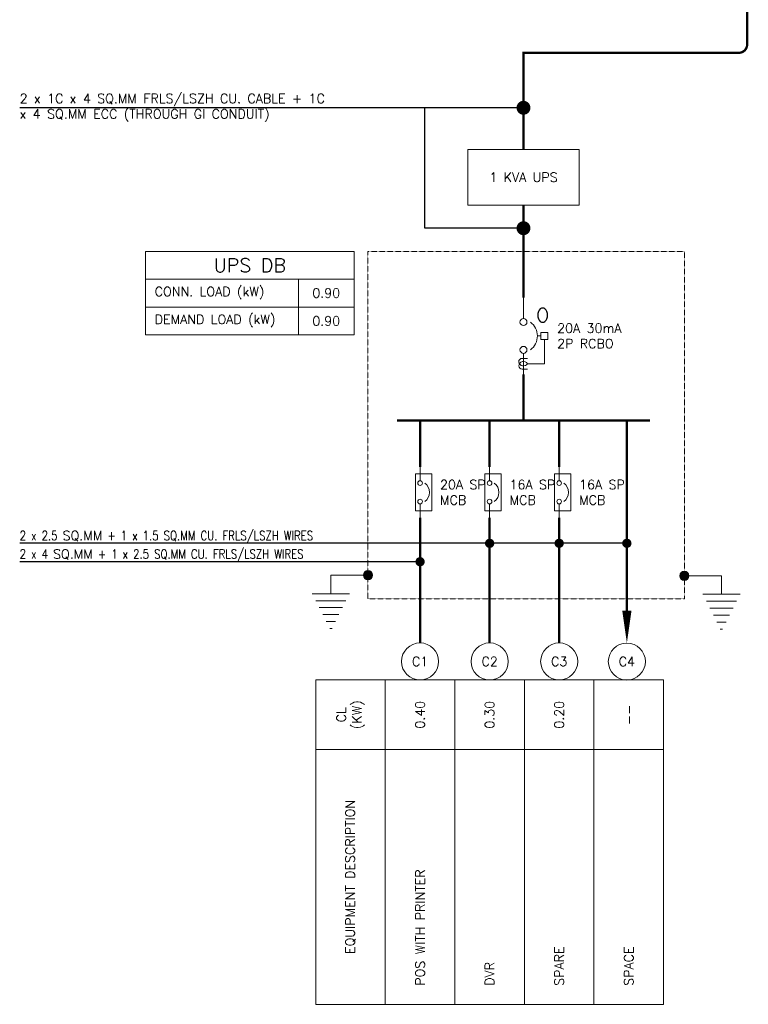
# Model space of a CAD drawing. Header units: millimetres. Extents: x -104968 to -58353, y -10897 to 11860.
# Tile 1 of 3: x -101735 to -93878, y -10897 to -272. Entities that reach past the tile are written whole.
import ezdxf
from ezdxf.enums import TextEntityAlignment as Align

# ---------------------------------------------------------------- set-up
doc = ezdxf.new("R2010")
doc.units = ezdxf.units.MM
doc.header["$MEASUREMENT"] = 0
doc.linetypes.add('HIDDENX2', pattern=[0.75, 0.5, -0.25])
doc.linetypes.add('PHANTOM', pattern=[63.5, 31.75, -6.35, 6.35, -6.35, 6.35, -6.35])
doc.layers.get('0').update_dxf_attribs({"lineweight": 5})
for name, color, linetype, lineweight, true_color in [('M-MEP-ELPR-CABLE', 7, 'PHANTOM', 20, 0xb914eb), ('M-MEP-ELPR-EQUIP', 6, 'Continuous', 20, 0xff00ff), ('M-MEP-ELSL-BREAKER', 7, 'Continuous', 20, 0xa41be4), ('M-MEP-ELSL-DEVICES', 200, 'Continuous', 20, 0xbf00ff)]:
    doc.layers.add(name, color=color, linetype=linetype, lineweight=lineweight, true_color=true_color)
doc.layers.add('M-MEP-GEN', color=7, linetype='Continuous', lineweight=5)
doc.styles.add('100 ROMANS', font='romans.shx')
doc.styles.add('SSP_Note', font='romans.shx', dxfattribs={"width": 0.8})
doc.styles.get("Standard").update_dxf_attribs({"font": 'romans.shx'})
doc.dimstyles.new('100-ROMANS', dxfattribs={"dimtxt": 100, "dimasz": 0.18, "dimexe": 0.18, "dimexo": 0.0625, "dimgap": 0.09, "dimtad": 0, "dimtih": 1, "dimtoh": 1, "dimdec": 4, "dimzin": 0, "dimdsep": 46, "dimtxsty": '100 ROMANS', "dimcen": 0.09, "dimadec": 0, "dimazin": 0, "dimtfac": 1, "dimtdec": 4, "dimtofl": 0, "dimtmove": 0, "dimatfit": 3, "dimfxl": 1, "dimtolj": 1, "dimtzin": 0, "dimarcsym": 0})

# ---------------------------------------------------------------- blocks, each defined once
blk = doc.blocks.new('MCB')
at = {"color": 0}
blk.add_lwpolyline([(75, 125), (475, 125), (475, -50), (75, -50)], close=True, dxfattribs=at)
for points in [[(150, 0), (0, 0)], [(400, 0), (550, 0)]]:
    blk.add_lwpolyline(points, dxfattribs=at)
for centre in [(175, 0), (375, 0)]:
    blk.add_circle(centre, 25, dxfattribs=at)
blk.add_arc((275, -25), 125, 36.8699, 143.1301, dxfattribs=at)
blk = doc.blocks.new('RCBO')
at = {"color": 0}
for p, q in [((300, 150), (475, 150)), ((475, 28.8), (475, 150)), ((275, 125), (275, 100))]:
    blk.add_line(p, q, dxfattribs=at)
blk.add_lwpolyline([(250, 175), (300, 175), (300, 125), (250, 125)], close=True, dxfattribs=at)
for points in [[(150, 0), (0, 0)], [(400, 0), (550, 0)]]:
    blk.add_lwpolyline(points, dxfattribs=at)
blk.add_lwpolyline([(436, 28.8), (436, -9.8, 0.44435), (462, -33.4, 0.708721), (475, 28.8, 0.735983), (490.2, -33.5, 0.414214), (514, -9.8), (514, 28.8)], format="xyb", dxfattribs=at)
for centre in [(175, 0), (375, 0)]:
    blk.add_circle(centre, 25, dxfattribs=at)
blk.add_arc((275, -25), 125, 36.8699, 143.1301, dxfattribs=at)
blk.add_attdef('O', text='', height=100, rotation=90, dxfattribs=at).set_placement((125, 137.5), align=Align.MIDDLE_CENTER)
blk = doc.blocks.new('UPS + BATT.')
at = {"color": 0}
blk.add_lwpolyline([(-200, 0), (200, 0), (200, 200), (-200, 200)], close=True, dxfattribs=at)
blk.add_attdef('UPS', text='', height=100, dxfattribs=at).set_placement((0, 100), align=Align.MIDDLE_CENTER)
blk = doc.blocks.new('EARTH')
h = blk.add_hatch(color=0)
h.dxf.hatch_style = 1
h.paths.add_polyline_path([(25, 0, 1), (-25, 0, 1)])
at = {"color": 0}
for p, q in [((-300, -100), (-100, -100)), ((-281.25, -137.5), (-118.75, -137.5)), ((-262.5, -175), (-137.5, -175)), ((-243.75, -212.5), (-156.25, -212.5)), ((-225, -250), (-175, -250)), ((-206.25, -287.5), (-193.75, -287.5))]:
    blk.add_line(p, q, dxfattribs=at)
blk.add_lwpolyline([(-200, -100), (-200, 0), (0, 0)], dxfattribs=at)
blk.add_circle((0, 0), 25, dxfattribs=at)

msp = doc.modelspace()

# ---------------------------------------------------------------- linework, layer by layer
at = {"layer": 'M-MEP-ELPR-CABLE', "color": 1, "ltscale": 0.1, "true_color": 0xff0000, "const_width": 25}
msp.add_lwpolyline([(-93890, -44), (-93890, -539, -0.414214), (-93980, -629), (-96302, -629), (-96302, -1672)], format="xyb", dxfattribs=at)
msp.add_lwpolyline([(-96302, -2272), (-96302, -3272)], dxfattribs=at)
at = {"layer": 'M-MEP-ELPR-EQUIP', "linetype": 'HIDDENX2', "ltscale": 5}
msp.add_lwpolyline([(-97979, -6522), (-97979, -2772), (-94567, -2772), (-94567, -6522)], close=True, dxfattribs=at)
at = {"layer": 'M-MEP-GEN'}
for points in [[(-100379, -2772), (-98129, -2772), (-98129, -3072), (-100379, -3072)], [(-100379, -3072), (-98729, -3072), (-98729, -3372), (-100379, -3372)], [(-98129, -3072), (-98129, -3372), (-98729, -3372), (-98729, -3072)], [(-100379, -3372), (-98729, -3372), (-98729, -3672), (-100379, -3672)], [(-98129, -3372), (-98129, -3672), (-98729, -3672), (-98729, -3372)], [(-98542, -7397), (-97792, -7397), (-97792, -8147), (-98542, -8147)], [(-97792, -7397), (-97042, -7397), (-97042, -8147), (-97792, -8147)], [(-97042, -7397), (-96292, -7397), (-96292, -8147), (-97042, -8147)], [(-96292, -7397), (-95542, -7397), (-95542, -8147), (-96292, -8147)], [(-95542, -7397), (-94792, -7397), (-94792, -8147), (-95542, -8147)], [(-98542, -8147), (-97792, -8147), (-97792, -10897), (-98542, -10897)], [(-97792, -8147), (-97042, -8147), (-97042, -10897), (-97792, -10897)], [(-97042, -8147), (-96292, -8147), (-96292, -10897), (-97042, -10897)], [(-96292, -8147), (-95542, -8147), (-95542, -10897), (-96292, -10897)], [(-95542, -8147), (-94792, -8147), (-94792, -10897), (-95542, -10897)]]:
    msp.add_lwpolyline(points, close=True, dxfattribs=at)
at = {"layer": 'M-MEP-GEN', "const_width": 25}
for points in [[(-96302, -4597), (-96302, -4097)], [(-97667, -4597), (-94937, -4598)], [(-97417, -5097), (-97417, -4597)], [(-96667, -5097), (-96667, -4597)], [(-95917, -5097), (-95917, -4597)], [(-95187, -6648), (-95187, -4598)], [(-97417, -6997), (-97417, -5647)], [(-96667, -6997), (-96667, -5647)], [(-95917, -6997), (-95917, -5647)]]:
    msp.add_lwpolyline(points, dxfattribs=at)
at = {"layer": 'M-MEP-GEN'}
msp.add_lwpolyline([(-95187, -6648, 100, 0, 0), (-95187, -6998, 0, 0, 0)], format="xyseb", dxfattribs=at)
for centre in [(-97417, -7197), (-96667, -7197), (-95917, -7197), (-95187, -7198)]:
    msp.add_circle(centre, 200, dxfattribs=at)

# ---------------------------------------------------------------- block references
at = {"layer": 'M-MEP-ELPR-EQUIP'}
ref = msp.add_blockref('UPS + BATT.', (-96302, -2272), dxfattribs=dict(at, xscale=3, yscale=3, zscale=3))
ref.add_attrib('UPS', '1 KVA UPS', dxfattribs={"layer": '0', "color": 0, "height": 100}).set_placement((-96302, -1972), align=Align.MIDDLE_CENTER)
at = {"layer": 'M-MEP-ELSL-BREAKER'}
ref = msp.add_blockref('RCBO', (-96302, -3272), dxfattribs=dict(at, xscale=1.5, yscale=1.5, zscale=1.5, rotation=269.9999999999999))
ref.add_attrib('O', 'O', dxfattribs={"layer": 'M-MEP-GEN', "color": 0, "height": 150}).set_placement((-96096, -3459), align=Align.MIDDLE_CENTER)
at = {"layer": 'M-MEP-ELSL-BREAKER', "rotation": 269.9999999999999}
for p in [(-97417, -5097, 1), (-96667, -5097, 1), (-95917, -5097, 1)]:
    msp.add_blockref('MCB', p, dxfattribs=at)
at = {"layer": 'M-MEP-ELSL-DEVICES', "yscale": 2, "zscale": 2}
for p, xscale in [((-97979, -6266), 2), ((-94567, -6272), -2)]:
    msp.add_blockref('EARTH', p, dxfattribs=dict(at, xscale=xscale))

# ---------------------------------------------------------------- texts
at = {"layer": 'M-MEP-GEN'}
for s, width, gutter_width, heights, insert, char_height, attachment_point in [('2 x 1C x 4 SQ.MM FRLS/LSZH CU. CABLE + 1C x 4 SQ.MM ECC (THROUGH GI CONDUIT)', 3661.45, 1, [748], (-101735, -1222), 100, 4), ('UPS DB', 4370.22, 3325, [0], (-99254, -2922), 150, 5), ('CONN. LOAD (kW)', 4370.22, 3325, [0], (-100279, -3222), 100, 4), ('0.90', 262.9, 3325, [0], (-98429, -3222), 100, 5), ('DEMAND LOAD (kW)', 4370.22, 3325, [0], (-100279, -3522), 100, 4), ('0.90', 262.9, 3325, [0], (-98429, -3522), 100, 5), ('20A 30mA 2P RCBO', 891.54, 1, [996], (-95939, -3684), 100, 4), ('20A SP \\PMCB', 507.33, 1, [586], (-97202, -5372, 1), 100, 4), ('16A SP \\PMCB', 507.33, 1, [586], (-96452, -5372, 1), 100, 4), ('16A SP \\PMCB', 507.33, 1, [586], (-95702, -5372), 100, 4), ('\\pxqc;C1', 153.38, 1, [0], (-97417, -7197), 100, 5), ('\\pxqc;C2', 153.38, 1, [0], (-96667, -7197), 100, 5), ('\\pxqc;C3', 153.38, 1, [0], (-95917, -7197), 100, 5), ('\\pxqc;C4', 153.38, 1, [0], (-95187, -7198), 100, 5)]:
    msp.add_mtext_dynamic_manual_height_columns(s, width=width, gutter_width=gutter_width, heights=heights, dxfattribs=dict(at, insert=insert, char_height=char_height, attachment_point=attachment_point))
at = {"layer": 'M-MEP-GEN', "linetype": 'Continuous', "char_height": 100, "width": 4351.81, "attachment_point": 7, "style": 'SSP_Note'}
for s, insert in [('2 x 2.5 {\\W1;SQ.MM} + 1 x 1.5 SQ.MM CU. FRLS/LSZH WIRES', (-101735, -5922)), ('2 x 4 {\\W1;SQ.MM} + 1 x 2.5 SQ.MM CU. FRLS/LSZH WIRES', (-101735, -6121))]:
    msp.add_mtext(s, dxfattribs=dict(at, insert=insert))
at = {"layer": 'M-MEP-GEN', "char_height": 100, "rotation": 90}
for s, width, heights, insert, attachment_point in [('\\pxqc;CL (KW)', 461.24, [859], (-98167, -7772), 5), ('0.40', 347.96, [0], (-97417, -7772), 5), ('0.30', 347.96, [0], (-96667, -7772), 5), ('0.20', 347.96, [0], (-95917, -7772), 5), ('--', 347.96, [0], (-95167, -7772), 5), ('{\\Fromans|c0;EQUIPMENT DESCRIPTION}', 3838.97, [0], (-98167, -9522), 5), ('POS WITH PRINTER', 2493.9, [0], (-97417, -10697), 4), ('SPARE', 2800, [0], (-95917, -10697), 4), ('SPACE', 2800, [0], (-95167, -10697), 4), ('DVR', 2800, [0], (-96667, -10697), 4)]:
    msp.add_mtext_dynamic_manual_height_columns(s, width=width, gutter_width=1, heights=heights, dxfattribs=dict(at, insert=insert, attachment_point=attachment_point))

# ---------------------------------------------------------------- leaders
at = {"layer": 'M-MEP-GEN'}
for points, override in [([(-96302, -1222), (-101735, -1222)], {"dimasz": 150, "dimgap": 0.09, "dimtad": 0, "dimldrblk": 'DOT'}), ([(-96302, -2522), (-97365, -2522), (-97365, -1222)], {"dimasz": 150, "dimldrblk": 'DOT'}), ([(-96667, -5922), (-101735, -5922)], {"dimasz": 100, "dimldrblk": 'DOT'}), ([(-95917, -5922), (-96667, -5922)], {"dimasz": 100, "dimldrblk": 'DOT'}), ([(-95187, -5922), (-95917, -5922)], {"dimasz": 100, "dimldrblk": 'DOT'}), ([(-97417, -6121), (-101735, -6121)], {"dimasz": 100, "dimldrblk": 'DOT'})]:
    msp.add_leader(points, dimstyle='100-ROMANS', override=override, dxfattribs=at)

doc.saveas('drawing.dxf')
